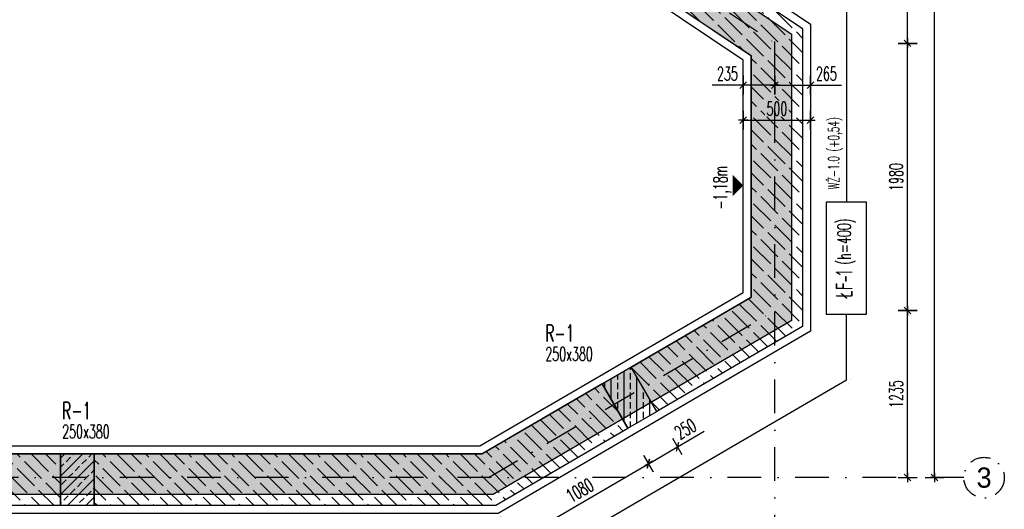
# Model space of a CAD drawing. Header units: centimetres. Extents: x 152786 to 159501, y -6718 to 1403.
# Tile 16 of 89: x 153695 to 154425, y -6206 to -5844. Entities that reach past the tile are written whole.
import ezdxf
from ezdxf.enums import TextEntityAlignment as Align

# ---------------------------------------------------------------- set-up
doc = ezdxf.new("R2010")
doc.units = ezdxf.units.CM
doc.header["$LTSCALE"] = 0.1
doc.linetypes.add('DASHDOT', pattern=[1, 0.5, -0.25, 0, -0.25])
doc.linetypes.add('DASHEDX2', pattern=[38.1, 25.4, -12.7])
doc.layers.get('0').update_dxf_attribs({"color": 45})
for name, color, linetype in [('A_wymiary_zewn', 4, 'Continuous'), ('fundamenty_R&F', 5, 'Continuous'), ('osie_R&F', 6, 'DASHDOT'), ('ozn_graficzne_R&F', 5, 'Continuous'), ('płyty_R&F', 2, 'DASHEDX2'), ('słupy_R&F', 2, 'Continuous'), ('wymiary_R&F', 3, 'Continuous'), ('ściany_murowane_R&F', 13, 'Continuous')]:
    doc.layers.add(name, color=color, linetype=linetype)
doc.styles.add('arial', font='arial.ttf')
doc.styles.add('simplex 0.6', font='simplex.shx', dxfattribs={"width": 0.6})
doc.styles.add('TECH', font='FL Pismo Techniczne.ttf')
doc.dimstyles.new('1_100 ławy', dxfattribs={"dimtxt": 30, "dimasz": 18, "dimexe": 3, "dimexo": 3, "dimgap": -7, "dimtad": 1, "dimdec": 1, "dimrnd": 0.5, "dimzin": 9, "dimdsep": 46, "dimtxsty": 'arial', "dimblk": 'CLOSEDBLANK', "dimcen": 0.09, "dimadec": 0, "dimazin": 0, "dimtfac": 1, "dimtdec": 1, "dimtofl": 0, "dimtmove": 0, "dimatfit": 3, "dimldrblk": 'CLOSEDBLANK', "dimfxl": 1, "dimtvp": 1, "dimtolj": 1, "dimtzin": 0, "dimarcsym": 0})
doc.dimstyles.new('1_50 [mm] żelbet', dxfattribs={"dimtxt": 10, "dimasz": 0.5, "dimexe": 0.18, "dimexo": 0.0625, "dimgap": 3.5, "dimtad": 1, "dimlfac": 10, "dimrnd": 5, "dimdsep": 46, "dimtxsty": 'simplex 0.6', "dimblk1": 'KR', "dimblk2": 'KR', "dimsah": 1, "dimcen": 0.09, "dimse1": 1, "dimse2": 1, "dimclrd": 8, "dimadec": 0, "dimazin": 0, "dimtfac": 1, "dimtofl": 0, "dimtmove": 0, "dimatfit": 3, "dimfxl": 1, "dimtvp": 1, "dimtfill": 1, "dimtfillclr": 256, "dimtolj": 1, "dimtzin": 0, "dimarcsym": 0})

# ---------------------------------------------------------------- blocks, each defined once
blk = doc.blocks.new('KR')
for p, q in [((-7, 0), (7, 0)), ((-4.9, -4.9), (4.9, 4.9)), ((0, -14), (0, 14))]:
    blk.add_line(p, q)
blk = doc.blocks.new('*D326')
at = {"layer": 'Defpoints', "color": 0, "transparency": 16777216}
for p in [(154231.41, -5888.02), (154281.41, -5889.06), (154281.41, -5918.06)]:
    blk.add_point(p, dxfattribs=at)
at = {"layer": 'wymiary_R&F', "color": 8, "lineweight": -2, "transparency": 16777216}
blk.add_line((154231.91, -5918.06), (154280.91, -5918.06), dxfattribs=at)
at = {"layer": 'wymiary_R&F', "color": 8, "linetype": 'ByBlock', "lineweight": -2, "transparency": 16777216, "xscale": 0.5, "yscale": 0.5, "zscale": 0.5, "rotation": 180}
blk.add_blockref('KR', (154231.41, -5918.06), dxfattribs=at)
at = {"layer": 'wymiary_R&F', "color": 8, "linetype": 'ByBlock', "lineweight": -2, "transparency": 16777216, "xscale": 0.5, "yscale": 0.5, "zscale": 0.5}
blk.add_blockref('KR', (154281.41, -5918.06), dxfattribs=at)
at = {"layer": 'wymiary_R&F', "color": 0, "transparency": 16777216, "insert": (154256.41, -5909.56), "char_height": 10, "attachment_point": 5, "style": 'simplex 0.6', "bg_fill": 3, "box_fill_scale": 1.1, "bg_fill_color": 256, "bg_fill_true_color": 13158600, "bg_fill_transparency": 0}
blk.add_mtext('\\A1;500', dxfattribs=at)
blk = doc.blocks.new('*D327')
at = {"layer": 'Defpoints', "color": 0, "transparency": 16777216}
blk.add_point((154254.91, -5861.15), dxfattribs=at)
at = {"layer": 'wymiary_R&F', "color": 8, "lineweight": -2, "transparency": 16777216}
for p, q in [((154231.41, -5892.09), (154208.48, -5892.09)), ((154254.41, -5892.09), (154231.91, -5892.09))]:
    blk.add_line(p, q, dxfattribs=at)
at = {"layer": 'wymiary_R&F', "color": 8, "linetype": 'ByBlock', "lineweight": -2, "transparency": 16777216, "xscale": 0.5, "yscale": 0.5, "zscale": 0.5, "rotation": 180}
blk.add_blockref('KR', (154231.41, -5892.09), dxfattribs=at)
at = {"layer": 'wymiary_R&F', "color": 8, "linetype": 'ByBlock', "lineweight": -2, "transparency": 16777216, "xscale": 0.5, "yscale": 0.5, "zscale": 0.5}
blk.add_blockref('KR', (154254.91, -5892.09), dxfattribs=at)
at = {"layer": 'wymiary_R&F', "color": 0, "transparency": 16777216, "insert": (154219.69, -5883.59), "char_height": 10, "attachment_point": 5, "style": 'simplex 0.6', "bg_fill": 3, "box_fill_scale": 1.1, "bg_fill_color": 256, "bg_fill_true_color": 13158600, "bg_fill_transparency": 0}
blk.add_mtext('\\A1;235', dxfattribs=at)
at = {"layer": 'Defpoints', "color": 0, "transparency": 16777216}
for p in [(154231.41, -5888.02), (154231.41, -5892.09)]:
    blk.add_point(p, dxfattribs=at)
blk = doc.blocks.new('*D328')
at = {"layer": 'Defpoints', "color": 0, "transparency": 16777216}
for p in [(154281.41, -5847.02), (154254.91, -5861.15)]:
    blk.add_point(p, dxfattribs=at)
at = {"layer": 'wymiary_R&F', "color": 8, "lineweight": -2, "transparency": 16777216}
for p, q in [((154255.41, -5892.09), (154280.91, -5892.09)), ((154281.41, -5892.09), (154304.34, -5892.09))]:
    blk.add_line(p, q, dxfattribs=at)
at = {"layer": 'wymiary_R&F', "color": 8, "linetype": 'ByBlock', "lineweight": -2, "transparency": 16777216, "xscale": 0.5, "yscale": 0.5, "zscale": 0.5, "rotation": 180}
blk.add_blockref('KR', (154254.91, -5892.09), dxfattribs=at)
at = {"layer": 'wymiary_R&F', "color": 8, "linetype": 'ByBlock', "lineweight": -2, "transparency": 16777216, "xscale": 0.5, "yscale": 0.5, "zscale": 0.5}
blk.add_blockref('KR', (154281.41, -5892.09), dxfattribs=at)
at = {"layer": 'wymiary_R&F', "color": 0, "transparency": 16777216, "insert": (154293.12, -5883.59), "char_height": 10, "attachment_point": 5, "style": 'simplex 0.6', "bg_fill": 3, "box_fill_scale": 1.1, "bg_fill_color": 256, "bg_fill_true_color": 13158600, "bg_fill_transparency": 0}
blk.add_mtext('\\A1;265', dxfattribs=at)
at = {"layer": 'Defpoints', "color": 0, "transparency": 16777216}
blk.add_point((154281.41, -5892.09), dxfattribs=at)
blk = doc.blocks.new('*D338')
at = {"layer": 'Defpoints', "color": 0, "transparency": 16777216}
for p in [(154135.54, -6128.66), (154161.11, -6172.6), (154042.38, -6182.88)]:
    blk.add_point(p, dxfattribs=at)
at = {"layer": 'wymiary_R&F', "color": 8, "lineweight": -2, "transparency": 16777216}
blk.add_line((154068.39, -6226.57), (154160.68, -6172.85), dxfattribs=at)
at = {"layer": 'wymiary_R&F', "color": 8, "linetype": 'ByBlock', "lineweight": -2, "transparency": 16777216, "xscale": 0.5, "yscale": 0.5, "zscale": 0.5}
for p, rotation in [((154161.11, -6172.6), 30.20094315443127), ((154067.96, -6226.82), 210.2009431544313)]:
    blk.add_blockref('KR', p, dxfattribs=dict(at, rotation=rotation))
at = {"layer": 'wymiary_R&F', "color": 0, "transparency": 16777216, "insert": (154110.26, -6192.36), "char_height": 10, "attachment_point": 5, "rotation": 30.20094, "style": 'simplex 0.6', "bg_fill": 3, "box_fill_scale": 1.1, "bg_fill_color": 256, "bg_fill_true_color": 13158600, "bg_fill_transparency": 0}
blk.add_mtext('\\A1;1080', dxfattribs=at)
blk = doc.blocks.new('*D339')
at = {"layer": 'Defpoints', "color": 0, "transparency": 16777216}
for p in [(154135.54, -6128.66), (154167.45, -6133.8)]:
    blk.add_point(p, dxfattribs=at)
at = {"layer": 'wymiary_R&F', "color": 8, "lineweight": -2, "transparency": 16777216}
for p, q in [((154182.72, -6160.02), (154202.53, -6148.49)), ((154161.54, -6172.35), (154182.28, -6160.28))]:
    blk.add_line(p, q, dxfattribs=at)
at = {"layer": 'wymiary_R&F', "color": 8, "linetype": 'ByBlock', "lineweight": -2, "transparency": 16777216, "xscale": 0.5, "yscale": 0.5, "zscale": 0.5}
for p, rotation in [((154182.72, -6160.02), 30.20094315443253), ((154161.11, -6172.6), 210.2009431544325)]:
    blk.add_blockref('KR', p, dxfattribs=dict(at, rotation=rotation))
at = {"layer": 'wymiary_R&F', "color": 0, "transparency": 16777216, "insert": (154188.56, -6146.79), "char_height": 10, "attachment_point": 5, "rotation": 30.20094, "style": 'simplex 0.6', "bg_fill": 3, "box_fill_scale": 1.1, "bg_fill_color": 256, "bg_fill_true_color": 13158600, "bg_fill_transparency": 0}
blk.add_mtext('\\A1;250', dxfattribs=at)
at = {"layer": 'Defpoints', "color": 0, "transparency": 16777216}
blk.add_point((154182.72, -6160.02), dxfattribs=at)
blk = doc.blocks.new('*D344')
at = {"layer": 'Defpoints', "color": 0, "transparency": 16777216}
for p in [(153446.01, -6203.38), (153725.01, -6203.38), (153725.01, -6238.36)]:
    blk.add_point(p, dxfattribs=at)
at = {"layer": 'wymiary_R&F', "color": 8, "lineweight": -2, "transparency": 16777216}
blk.add_line((153446.51, -6238.36), (153724.51, -6238.36), dxfattribs=at)
at = {"layer": 'wymiary_R&F', "color": 8, "linetype": 'ByBlock', "lineweight": -2, "transparency": 16777216, "xscale": 0.5, "yscale": 0.5, "zscale": 0.5, "rotation": 180}
blk.add_blockref('KR', (153446.01, -6238.36), dxfattribs=at)
at = {"layer": 'wymiary_R&F', "color": 8, "linetype": 'ByBlock', "lineweight": -2, "transparency": 16777216, "xscale": 0.5, "yscale": 0.5, "zscale": 0.5}
blk.add_blockref('KR', (153725.01, -6238.36), dxfattribs=at)
at = {"layer": 'wymiary_R&F', "color": 0, "transparency": 16777216, "insert": (153585.51, -6229.86), "char_height": 10, "attachment_point": 5, "style": 'simplex 0.6', "bg_fill": 3, "box_fill_scale": 1.1, "bg_fill_color": 256, "bg_fill_true_color": 13158600, "bg_fill_transparency": 0}
blk.add_mtext('\\A1;2790', dxfattribs=at)
blk = doc.blocks.new('*D345')
at = {"layer": 'Defpoints', "color": 0, "transparency": 16777216}
for p in [(153725.01, -6203.38), (153750.01, -6203.38)]:
    blk.add_point(p, dxfattribs=at)
at = {"layer": 'wymiary_R&F', "color": 8, "lineweight": -2, "transparency": 16777216}
blk.add_line((153725.51, -6238.36), (153749.51, -6238.36), dxfattribs=at)
at = {"layer": 'wymiary_R&F', "color": 8, "linetype": 'ByBlock', "lineweight": -2, "transparency": 16777216, "xscale": 0.5, "yscale": 0.5, "zscale": 0.5, "rotation": 180}
blk.add_blockref('KR', (153725.01, -6238.36), dxfattribs=at)
at = {"layer": 'wymiary_R&F', "color": 8, "linetype": 'ByBlock', "lineweight": -2, "transparency": 16777216, "xscale": 0.5, "yscale": 0.5, "zscale": 0.5}
blk.add_blockref('KR', (153750.01, -6238.36), dxfattribs=at)
at = {"layer": 'wymiary_R&F', "color": 0, "transparency": 16777216, "insert": (153737.51, -6229.86), "char_height": 10, "attachment_point": 5, "style": 'simplex 0.6', "bg_fill": 3, "box_fill_scale": 1.1, "bg_fill_color": 256, "bg_fill_true_color": 13158600, "bg_fill_transparency": 0}
blk.add_mtext('\\A1;250', dxfattribs=at)
at = {"layer": 'Defpoints', "color": 0, "transparency": 16777216}
blk.add_point((153750.01, -6238.36), dxfattribs=at)
blk = doc.blocks.new('*D346')
at = {"layer": 'Defpoints', "color": 0, "transparency": 16777216}
for p in [(154042.38, -6182.88), (153750.01, -6203.38), (154042.38, -6238.36)]:
    blk.add_point(p, dxfattribs=at)
at = {"layer": 'wymiary_R&F', "color": 8, "lineweight": -2, "transparency": 16777216}
blk.add_line((153750.51, -6238.36), (154041.88, -6238.36), dxfattribs=at)
at = {"layer": 'wymiary_R&F', "color": 8, "linetype": 'ByBlock', "lineweight": -2, "transparency": 16777216, "xscale": 0.5, "yscale": 0.5, "zscale": 0.5, "rotation": 180}
blk.add_blockref('KR', (153750.01, -6238.36), dxfattribs=at)
at = {"layer": 'wymiary_R&F', "color": 8, "linetype": 'ByBlock', "lineweight": -2, "transparency": 16777216, "xscale": 0.5, "yscale": 0.5, "zscale": 0.5}
blk.add_blockref('KR', (154042.38, -6238.36), dxfattribs=at)
at = {"layer": 'wymiary_R&F', "color": 0, "transparency": 16777216, "insert": (153896.2, -6229.86), "char_height": 10, "attachment_point": 5, "style": 'simplex 0.6', "bg_fill": 3, "box_fill_scale": 1.1, "bg_fill_color": 256, "bg_fill_true_color": 13158600, "bg_fill_transparency": 0}
blk.add_mtext('\\A1;2925', dxfattribs=at)
blk = doc.blocks.new('*D354')
at = {"layer": 'Defpoints', "color": 0, "transparency": 16777216}
for p in [(153128.51, -6182.88), (154042.38, -6182.88), (154042.38, -6303.36)]:
    blk.add_point(p, dxfattribs=at)
at = {"layer": 'wymiary_R&F', "color": 8, "lineweight": -2, "transparency": 16777216}
blk.add_line((153129.01, -6303.36), (154041.88, -6303.36), dxfattribs=at)
at = {"layer": 'wymiary_R&F', "color": 8, "linetype": 'ByBlock', "lineweight": -2, "transparency": 16777216, "xscale": 0.5, "yscale": 0.5, "zscale": 0.5, "rotation": 180}
blk.add_blockref('KR', (153128.51, -6303.36), dxfattribs=at)
at = {"layer": 'wymiary_R&F', "color": 8, "linetype": 'ByBlock', "lineweight": -2, "transparency": 16777216, "xscale": 0.5, "yscale": 0.5, "zscale": 0.5}
blk.add_blockref('KR', (154042.38, -6303.36), dxfattribs=at)
at = {"layer": 'wymiary_R&F', "color": 0, "transparency": 16777216, "insert": (153585.45, -6294.86), "char_height": 10, "attachment_point": 5, "style": 'simplex 0.6', "bg_fill": 3, "box_fill_scale": 1.1, "bg_fill_color": 256, "bg_fill_true_color": 13158600, "bg_fill_transparency": 0}
blk.add_mtext('\\A1;9140', dxfattribs=at)
blk = doc.blocks.new('*D355')
at = {"layer": 'Defpoints', "color": 0, "transparency": 16777216}
for p in [(154042.38, -6182.88), (154254.91, -6182.88), (154254.91, -6303.36)]:
    blk.add_point(p, dxfattribs=at)
at = {"layer": 'wymiary_R&F', "color": 8, "lineweight": -2, "transparency": 16777216}
blk.add_line((154042.88, -6303.36), (154254.41, -6303.36), dxfattribs=at)
at = {"layer": 'wymiary_R&F', "color": 8, "linetype": 'ByBlock', "lineweight": -2, "transparency": 16777216, "xscale": 0.5, "yscale": 0.5, "zscale": 0.5, "rotation": 180}
blk.add_blockref('KR', (154042.38, -6303.36), dxfattribs=at)
at = {"layer": 'wymiary_R&F', "color": 8, "linetype": 'ByBlock', "lineweight": -2, "transparency": 16777216, "xscale": 0.5, "yscale": 0.5, "zscale": 0.5}
blk.add_blockref('KR', (154254.91, -6303.36), dxfattribs=at)
at = {"layer": 'wymiary_R&F', "color": 0, "transparency": 16777216, "insert": (154148.65, -6294.86), "char_height": 10, "attachment_point": 5, "style": 'simplex 0.6', "bg_fill": 3, "box_fill_scale": 1.1, "bg_fill_color": 256, "bg_fill_true_color": 13158600, "bg_fill_transparency": 0}
blk.add_mtext('\\A1;2125', dxfattribs=at)
blk = doc.blocks.new('*D356')
at = {"layer": 'Defpoints', "color": 0, "transparency": 16777216}
for p in [(153128.51, -6182.88), (154254.91, -6182.88), (154254.91, -6323.36)]:
    blk.add_point(p, dxfattribs=at)
at = {"layer": 'wymiary_R&F', "color": 8, "lineweight": -2, "transparency": 16777216}
blk.add_line((153129.01, -6323.36), (154254.41, -6323.36), dxfattribs=at)
at = {"layer": 'wymiary_R&F', "color": 8, "linetype": 'ByBlock', "lineweight": -2, "transparency": 16777216, "xscale": 0.5, "yscale": 0.5, "zscale": 0.5, "rotation": 180}
blk.add_blockref('KR', (153128.51, -6323.36), dxfattribs=at)
at = {"layer": 'wymiary_R&F', "color": 8, "linetype": 'ByBlock', "lineweight": -2, "transparency": 16777216, "xscale": 0.5, "yscale": 0.5, "zscale": 0.5}
blk.add_blockref('KR', (154254.91, -6323.36), dxfattribs=at)
at = {"layer": 'wymiary_R&F', "color": 0, "transparency": 16777216, "insert": (153691.71, -6314.86), "char_height": 10, "attachment_point": 5, "style": 'simplex 0.6', "bg_fill": 3, "box_fill_scale": 1.1, "bg_fill_color": 256, "bg_fill_true_color": 13158600, "bg_fill_transparency": 0}
blk.add_mtext('\\A1;11265', dxfattribs=at)
blk = doc.blocks.new('*D357')
at = {"layer": 'Defpoints', "color": 0, "transparency": 16777216}
for p in [(154254.91, -6059.18), (154353.36, -6059.18), (154254.91, -6182.88)]:
    blk.add_point(p, dxfattribs=at)
at = {"layer": 'wymiary_R&F', "color": 8, "lineweight": -2, "transparency": 16777216}
blk.add_line((154353.36, -6182.38), (154353.36, -6059.68), dxfattribs=at)
at = {"layer": 'wymiary_R&F', "color": 8, "linetype": 'ByBlock', "lineweight": -2, "transparency": 16777216, "xscale": 0.5, "yscale": 0.5, "zscale": 0.5}
for p, rotation in [((154353.36, -6059.18), 90), ((154353.36, -6182.88), 270)]:
    blk.add_blockref('KR', p, dxfattribs=dict(at, rotation=rotation))
at = {"layer": 'wymiary_R&F', "color": 0, "transparency": 16777216, "insert": (154344.86, -6121.03), "char_height": 10, "attachment_point": 5, "rotation": 90, "style": 'simplex 0.6', "bg_fill": 3, "box_fill_scale": 1.1, "bg_fill_color": 256, "bg_fill_true_color": 13158600, "bg_fill_transparency": 0}
blk.add_mtext('\\A1;1235', dxfattribs=at)
blk = doc.blocks.new('*D358')
at = {"layer": 'Defpoints', "color": 0, "transparency": 16777216}
for p in [(154254.91, -5861.15), (154353.36, -5861.15), (154254.91, -6059.18)]:
    blk.add_point(p, dxfattribs=at)
at = {"layer": 'wymiary_R&F', "color": 8, "lineweight": -2, "transparency": 16777216}
blk.add_line((154353.36, -6058.68), (154353.36, -5861.65), dxfattribs=at)
at = {"layer": 'wymiary_R&F', "color": 8, "linetype": 'ByBlock', "lineweight": -2, "transparency": 16777216, "xscale": 0.5, "yscale": 0.5, "zscale": 0.5}
for p, rotation in [((154353.36, -5861.15), 90), ((154353.36, -6059.18), 270)]:
    blk.add_blockref('KR', p, dxfattribs=dict(at, rotation=rotation))
at = {"layer": 'wymiary_R&F', "color": 0, "transparency": 16777216, "insert": (154344.86, -5960.17), "char_height": 10, "attachment_point": 5, "rotation": 90, "style": 'simplex 0.6', "bg_fill": 3, "box_fill_scale": 1.1, "bg_fill_color": 256, "bg_fill_true_color": 13158600, "bg_fill_transparency": 0}
blk.add_mtext('\\A1;1980', dxfattribs=at)
blk = doc.blocks.new('*D359')
at = {"layer": 'Defpoints', "color": 0, "transparency": 16777216}
for p in [(154254.91, -5726.88), (154353.36, -5726.88), (154254.91, -5861.15)]:
    blk.add_point(p, dxfattribs=at)
at = {"layer": 'wymiary_R&F', "color": 8, "lineweight": -2, "transparency": 16777216}
blk.add_line((154353.36, -5860.65), (154353.36, -5727.38), dxfattribs=at)
at = {"layer": 'wymiary_R&F', "color": 8, "linetype": 'ByBlock', "lineweight": -2, "transparency": 16777216, "xscale": 0.5, "yscale": 0.5, "zscale": 0.5}
for p, rotation in [((154353.36, -5726.88), 90), ((154353.36, -5861.15), 270)]:
    blk.add_blockref('KR', p, dxfattribs=dict(at, rotation=rotation))
at = {"layer": 'wymiary_R&F', "color": 0, "transparency": 16777216, "insert": (154344.86, -5794.02), "char_height": 10, "attachment_point": 5, "rotation": 90, "style": 'simplex 0.6', "bg_fill": 3, "box_fill_scale": 1.1, "bg_fill_color": 256, "bg_fill_true_color": 13158600, "bg_fill_transparency": 0}
blk.add_mtext('\\A1;1345', dxfattribs=at)
blk = doc.blocks.new('*D361')
at = {"layer": 'Defpoints', "color": 0, "transparency": 16777216}
for p in [(154254.91, -5455.37), (154373.36, -5455.37), (154254.91, -6182.88)]:
    blk.add_point(p, dxfattribs=at)
at = {"layer": 'wymiary_R&F', "color": 8, "lineweight": -2, "transparency": 16777216}
blk.add_line((154373.36, -6182.38), (154373.36, -5455.87), dxfattribs=at)
at = {"layer": 'wymiary_R&F', "color": 8, "linetype": 'ByBlock', "lineweight": -2, "transparency": 16777216, "xscale": 0.5, "yscale": 0.5, "zscale": 0.5}
for p, rotation in [((154373.36, -5455.37), 90), ((154373.36, -6182.88), 270)]:
    blk.add_blockref('KR', p, dxfattribs=dict(at, rotation=rotation))
at = {"layer": 'wymiary_R&F', "color": 0, "transparency": 16777216, "insert": (154364.86, -5819.12), "char_height": 10, "attachment_point": 5, "rotation": 90, "style": 'simplex 0.6', "bg_fill": 3, "box_fill_scale": 1.1, "bg_fill_color": 256, "bg_fill_true_color": 13158600, "bg_fill_transparency": 0}
blk.add_mtext('\\A1;7275', dxfattribs=at)
blk = doc.blocks.new('*D376')
at = {"layer": 'Defpoints', "color": 0, "transparency": 16777216}
for p in [(154307.96, -5811.23), (154307.92, -6110.49), (154307.96, -6110.49)]:
    blk.add_point(p, dxfattribs=at)
at = {"layer": 'wymiary_R&F', "color": 0, "lineweight": -2, "transparency": 16777216}
for p, q in [((154307.96, -5811.23), (154307.96, -5978.81)), ((154310.96, -5811.23), (154310.96, -5811.23)), ((154322.88, -5978.81), (154293.04, -5978.81)), ((154293.04, -6061.74), (154322.88, -6061.74)), ((154307.96, -6110.49), (154307.96, -6061.74)), ((154310.92, -6110.49), (154310.96, -6110.49))]:
    blk.add_line(p, q, dxfattribs=at)
at = {"layer": 'wymiary_R&F', "transparency": 16777216, "insert": (154307.96, -6020.28), "char_height": 12.5, "attachment_point": 5, "rotation": 90, "style": 'simplex 0.6', "bg_fill": 3, "box_fill_scale": 1.1, "bg_fill_color": 256, "bg_fill_true_color": 13158600, "bg_fill_transparency": 0}
blk.add_mtext('\\A1;{\\C5;ŁF-1\\H0.8x;\\C256; (h=400)}', dxfattribs=at)
at = {"layer": 'wymiary_R&F', "color": 0, "lineweight": -2, "transparency": 16777216}
for p, q in [((154293.04, -5978.81), (154293.04, -6061.74)), ((154322.88, -6061.74), (154322.88, -5978.81))]:
    blk.add_line(p, q, dxfattribs=at)
blk = doc.blocks.new('_ClosedBlank')
at = {"color": 0, "linetype": 'ByBlock', "lineweight": -2}
for p, q in [((-1, 0.167), (0, 0)), ((-1, 0.167), (-1, -0.167)), ((0, 0), (-1, -0.167))]:
    blk.add_line(p, q, dxfattribs=at)
blk = doc.blocks.new('_None')
blk = doc.blocks.new('*D377')
at = {"layer": 'Defpoints', "color": 0, "transparency": 16777216}
for p in [(154307.92, -6110.49), (154307.92, -6110.49), (154049.54, -6209.38)]:
    blk.add_point(p, dxfattribs=at)
at = {"layer": 'wymiary_R&F', "color": 0, "lineweight": -2, "transparency": 16777216}
for p, q in [((154080.57, -6242.82), (154307.92, -6110.49)), ((154309.43, -6113.09), (154309.43, -6113.09)), ((154051.04, -6211.97), (154073.44, -6250.44))]:
    blk.add_line(p, q, dxfattribs=at)
at = {"layer": 'wymiary_R&F', "color": 0, "linetype": 'ByBlock', "lineweight": -2, "transparency": 16777216, "xscale": 10, "yscale": 10, "zscale": 10, "rotation": 210.2009431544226}
blk.add_blockref('_ClosedBlank', (154071.93, -6247.85), dxfattribs=at)
blk = doc.blocks.new('osie_konstr_Tokarnia')
at = {"layer": 'osie_R&F', "ltscale": 500}
for points in [[(158811.07, -7128.44), (158811.07, -6112.56)], [(158610.88, -6519.72), (158811.07, -6654)], [(158598.54, -6975.72), (158812.67, -6851.09)], [(158951.26, -6975.72), (157518.66, -6975.72)]]:
    blk.add_lwpolyline(points, dxfattribs=at)
at = {"layer": 'osie_R&F', "ltscale": 300}
blk.add_circle((158966.26, -6975.72), 15, dxfattribs=at)
at = {"layer": 'osie_R&F', "color": 3, "ltscale": 75, "style": 'TECH'}
blk.add_text('3', height=15, dxfattribs=at).set_placement((158966.26, -6975.72), align=Align.MIDDLE_CENTER)

msp = doc.modelspace()

# ---------------------------------------------------------------- hatches: boundary and pattern name
at = {"layer": 'słupy_R&F'}
h = msp.add_hatch(dxfattribs=at)
h.set_pattern_fill('ANSI33', color=4, scale=1.5, angle=45)
h.paths.add_polyline_path([(154145.8475, -6146.3796), (154167.4542, -6133.8037), (154148.3389, -6100.9616), (154126.7322, -6113.5374)])
h = msp.add_hatch(dxfattribs=at)
h.set_pattern_fill('ANSI33', color=4, scale=1.5)
h.paths.add_polyline_path([(153725.0121, -6203.3791), (153750.0121, -6203.3791), (153750.0121, -6165.3791), (153725.0121, -6165.3791)])
at = {"layer": 'ściany_murowane_R&F'}
h = msp.add_hatch(dxfattribs=at)
h.set_pattern_fill('ACAD_ISO02W100', color=4, scale=1.5, angle=135)
h.paths.add_polyline_path([(154148.3389, -6100.9616), (154237.4084, -6049.1199), (154237.4084, -5870.4889), (154153.7825, -5814.3971), (154174.9501, -5782.8387), (154275.4084, -5850.2208), (154275.4084, -6070.9705), (154167.4542, -6133.8037)])
h = msp.add_hatch(dxfattribs=at)
h.set_pattern_fill('ACAD_ISO02W100', color=4, scale=1.5, angle=135)
h.paths.add_polyline_path([(153750.0121, -6165.3791), (153750.0121, -6203.3791), (154047.9162, -6203.3791), (154145.8475, -6146.3796), (154126.7322, -6113.5374), (154037.6627, -6165.3791)])
h = msp.add_hatch(dxfattribs=at)
h.set_pattern_fill('ACAD_ISO02W100', color=4, scale=1.5, angle=135)
h.paths.add_polyline_path([(153446.0121, -6203.3791), (153725.0121, -6203.3791), (153725.0121, -6165.3791), (153446.0121, -6165.3791)])

# ---------------------------------------------------------------- linework, layer by layer
at = {"layer": 'fundamenty_R&F'}
for points in [[(153738.5341, -5700.3791), (153738.5341, -5428.8661), (154037.0121, -5428.8661), (154037.0121, -5700.3791), (154062.7843, -5700.3791), (154281.4084, -5847.0206), (154281.4084, -6074.4206), (154049.5352, -6209.3791), (153102.0121, -6209.3791), (153102.0121, -5700.3791)], [(154047.5686, -5750.3791), (153152.0121, -5750.3791), (153152.0121, -6159.3791), (154036.0437, -6159.3791), (154231.4084, -6045.6698), (154231.4084, -5873.6892)]]:
    msp.add_lwpolyline(points, close=True, dxfattribs=at)
at = {"layer": 'ozn_graficzne_R&F', "color": 7}
msp.add_lwpolyline([(154231.4084, -5966.4772, 0, 15.552, 0), (154223.6324, -5966.4771, 15.552, 15.552, 0)], format="xyseb", dxfattribs=at)
at = {"layer": 'płyty_R&F', "ltscale": 5, "const_width": 1}
for points in [[(153116.0121, -5714.3791), (153755.0341, -5714.3791), (153755.0341, -5445.3661), (154023.0121, -5445.3661), (154023.0121, -5714.3791), (154058.5239, -5714.3791), (154267.4084, -5854.4878), (154267.4084, -6066.3704), (154045.7576, -6195.3791), (153116.0121, -6195.3791), (153116.0121, -5714.3791)], [(153146.0121, -6165.3791), (154037.6627, -6165.3791), (154237.4084, -6049.1199), (154237.4084, -5870.4889), (154049.3944, -5744.3791), (153146.0121, -5744.3791), (153146.0121, -6165.3791)]]:
    msp.add_lwpolyline(points, dxfattribs=at)
at = {"layer": 'słupy_R&F'}
for points in [[(154145.8475, -6146.3796), (154167.4542, -6133.8037), (154148.3389, -6100.9616), (154126.7322, -6113.5374)], [(153725.0121, -6203.3791), (153750.0121, -6203.3791), (153750.0121, -6165.3791), (153725.0121, -6165.3791)]]:
    msp.add_lwpolyline(points, close=True, dxfattribs=at)
at = {"layer": 'ściany_murowane_R&F'}
for points in [[(154148.3389, -6100.9616), (154237.4084, -6049.1199), (154237.4084, -5870.4889), (154153.7825, -5814.3971), (154174.9501, -5782.8387), (154275.4084, -5850.2208), (154275.4084, -6070.9705), (154167.4542, -6133.8037), (154148.3389, -6100.9616)], [(153750.0121, -6165.3791), (153750.0121, -6203.3791), (154047.9162, -6203.3791), (154145.8475, -6146.3796), (154126.7322, -6113.5374), (154037.6627, -6165.3791), (153750.0121, -6165.3791)]]:
    msp.add_lwpolyline(points, dxfattribs=at)
msp.add_lwpolyline([(153446.0121, -6203.3791), (153725.0121, -6203.3791), (153725.0121, -6165.3791), (153446.0121, -6165.3791)], close=True, dxfattribs=at)

# ---------------------------------------------------------------- texts
at = {"layer": 'A_wymiary_zewn', "char_height": 10.5, "width": 40.609449, "attachment_point": 1, "style": 'simplex 0.6'}
for insert in [(154084.6224, -6069.6226), (153726.2252, -6127.1289)]:
    msp.add_mtext('\\pxsm0.8;{\\H1.19048x;\\C2;R-1\\P\\H0.8x;\\C3;250x380}', dxfattribs=dict(at, insert=insert))
at = {"layer": 'wymiary_R&F', "color": 2, "style": 'simplex 0.6', "width": 0.6}
msp.add_text('-1,18m', height=10, rotation=90, dxfattribs=at).set_placement((154219.4816, -5984.2804))

# ---------------------------------------------------------------- next in the draw order: dimensions: what is measured, and where the dimension line sits
at = {"layer": 'wymiary_R&F'}
dim = msp.add_linear_dim(base=(154281.4084, -5918.0633), p1=(154231.4084, -5888.0158), p2=(154281.4084, -5889.0568), dimstyle='1_50 [mm] żelbet', override={"dimtxsty": 'simplex 0.6'}, dxfattribs=at)
dim.commit()
dim.dimension.update_dxf_attribs({"geometry": '*D326', "text_midpoint": (154256.4084, -5909.5633)})
at = {"layer": 'wymiary_R&F', "color": 8}
dim = msp.add_aligned_dim(p1=(154042.3847, -6182.8791), p2=(154135.5353, -6128.6621), distance=-50.8386, dimstyle='1_50 [mm] żelbet', override={"dimtxsty": 'simplex 0.6'}, dxfattribs=at)
dim.commit()
dim.dimension.update_dxf_attribs({"geometry": '*D338', "text_midpoint": (154110.2578, -6192.3624)})
dim = msp.add_linear_dim(base=(153725.0121, -6238.3567), p1=(153446.0121, -6203.3791), p2=(153725.0121, -6203.3791), dimstyle='1_50 [mm] żelbet', override={"dimtxsty": 'simplex 0.6'}, dxfattribs=at)
dim.commit()
dim.dimension.update_dxf_attribs({"geometry": '*D344', "text_midpoint": (153585.5121, -6229.8567)})

# ---------------------------------------------------------------- next in the draw order: dimensions: what is measured, and where the dimension line sits
at = {"layer": 'wymiary_R&F'}
dim = msp.add_linear_dim(base=(154231.4084, -5892.0852), p1=(154254.9084, -5861.1549), p2=(154231.4084, -5888.0158), dimstyle='1_50 [mm] żelbet', override={"dimtxsty": 'simplex 0.6'}, dxfattribs=at)
dim.commit()
dim.dimension.update_dxf_attribs({"geometry": '*D327', "text_midpoint": (154219.6941, -5892.0852), "dimtype": 160})
at = {"layer": 'wymiary_R&F', "color": 8}
dim = msp.add_linear_dim(base=(154182.7156, -6160.0244), p1=(154135.5353, -6128.6621), p2=(154167.4542, -6133.8037), angle=210.2009432, dimstyle='1_50 [mm] żelbet', override={"dimtxsty": 'simplex 0.6'}, dxfattribs=at)
dim.commit()
dim.dimension.update_dxf_attribs({"geometry": '*D339', "text_midpoint": (154192.8398, -6154.1317), "dimtype": 160})
dim = msp.add_linear_dim(base=(153750.0121, -6238.3567), p1=(153725.0121, -6203.3791), p2=(153750.0121, -6203.3791), dimstyle='1_50 [mm] żelbet', override={"dimtxsty": 'simplex 0.6'}, dxfattribs=at)
dim.commit()
dim.dimension.update_dxf_attribs({"geometry": '*D345', "text_midpoint": (153737.5121, -6229.8567)})

# ---------------------------------------------------------------- next in the draw order: dimensions: what is measured, and where the dimension line sits
at = {"layer": 'wymiary_R&F'}
dim = msp.add_linear_dim(base=(154281.4084, -5892.0852), p1=(154254.9084, -5861.1549), p2=(154281.4084, -5847.0206), dimstyle='1_50 [mm] żelbet', override={"dimtxsty": 'simplex 0.6'}, dxfattribs=at)
dim.commit()
dim.dimension.update_dxf_attribs({"geometry": '*D328', "text_midpoint": (154293.1227, -5892.0852), "dimtype": 160})
at = {"layer": 'wymiary_R&F', "color": 8}
dim = msp.add_linear_dim(base=(154042.3847, -6238.3567), p1=(153750.0121, -6203.3791), p2=(154042.3847, -6182.8791), dimstyle='1_50 [mm] żelbet', override={"dimtxsty": 'simplex 0.6'}, dxfattribs=at)
dim.commit()
dim.dimension.update_dxf_attribs({"geometry": '*D346', "text_midpoint": (153896.1984, -6229.8567)})

# ---------------------------------------------------------------- next in the draw order: dimensions: what is measured, and where the dimension line sits
at = {"layer": 'wymiary_R&F'}
dim = msp.add_linear_dim(base=(154042.3847, -6303.3567), p1=(153128.5121, -6182.8791), p2=(154042.3847, -6182.8791), dimstyle='1_50 [mm] żelbet', override={"dimtxsty": 'simplex 0.6'}, dxfattribs=at)
dim.commit()
dim.dimension.update_dxf_attribs({"geometry": '*D354', "text_midpoint": (153585.4484, -6294.8567)})

# ---------------------------------------------------------------- next in the draw order: dimensions: what is measured, and where the dimension line sits
dim = msp.add_linear_dim(base=(154254.9084, -6303.3567), p1=(154042.3847, -6182.8791), p2=(154254.9084, -6182.8791), dimstyle='1_50 [mm] żelbet', override={"dimtxsty": 'simplex 0.6'}, dxfattribs=at)
dim.commit()
dim.dimension.update_dxf_attribs({"geometry": '*D355', "text_midpoint": (154148.6466, -6294.8567)})

# ---------------------------------------------------------------- next in the draw order: dimensions: what is measured, and where the dimension line sits
dim = msp.add_linear_dim(base=(154254.9084, -6323.3567), p1=(153128.5121, -6182.8791), p2=(154254.9084, -6182.8791), dimstyle='1_50 [mm] żelbet', override={"dimtxsty": 'simplex 0.6'}, dxfattribs=at)
dim.commit()
dim.dimension.update_dxf_attribs({"geometry": '*D356', "text_midpoint": (153691.7103, -6314.8567)})

# ---------------------------------------------------------------- next in the draw order: dimensions: what is measured, and where the dimension line sits
dim = msp.add_linear_dim(base=(154353.3589, -6059.1827), p1=(154254.9084, -6182.8791), p2=(154254.9084, -6059.1827), angle=90, dimstyle='1_50 [mm] żelbet', override={"dimtxsty": 'simplex 0.6'}, dxfattribs=at)
dim.commit()
dim.dimension.update_dxf_attribs({"geometry": '*D357', "text_midpoint": (154344.8589, -6121.0309)})

# ---------------------------------------------------------------- next in the draw order: dimensions: what is measured, and where the dimension line sits
dim = msp.add_linear_dim(base=(154353.3589, -5861.1549), p1=(154254.9084, -6059.1827), p2=(154254.9084, -5861.1549), angle=90, dimstyle='1_50 [mm] żelbet', override={"dimtxsty": 'simplex 0.6'}, dxfattribs=at)
dim.commit()
dim.dimension.update_dxf_attribs({"geometry": '*D358', "text_midpoint": (154344.8589, -5960.1688)})

# ---------------------------------------------------------------- next in the draw order: dimensions: what is measured, and where the dimension line sits
dim = msp.add_linear_dim(base=(154353.3589, -5726.8791), p1=(154254.9084, -5861.1549), p2=(154254.9084, -5726.8791), angle=90, dimstyle='1_50 [mm] żelbet', override={"dimtxsty": 'simplex 0.6'}, dxfattribs=at)
dim.commit()
dim.dimension.update_dxf_attribs({"geometry": '*D359', "text_midpoint": (154344.8589, -5794.017)})

# ---------------------------------------------------------------- next in the draw order: dimensions: what is measured, and where the dimension line sits
dim = msp.add_linear_dim(base=(154373.3589, -5455.3661), p1=(154254.9084, -6182.8791), p2=(154254.9084, -5455.3661), angle=90, dimstyle='1_50 [mm] żelbet', override={"dimtxsty": 'simplex 0.6'}, dxfattribs=at)
dim.commit()
dim.dimension.update_dxf_attribs({"geometry": '*D361', "text_midpoint": (154364.8589, -5819.1226)})

# ---------------------------------------------------------------- next in the draw order: hatches: boundary and pattern name
at = {"layer": 'A_wymiary_zewn', "transparency": 33554457}
h = msp.add_hatch(color=256, dxfattribs=at)
h.dxf.hatch_style = 1
h.paths.add_polyline_path([(153116.0121, -6195.3791), (154045.7576, -6195.3791), (154267.4084, -6066.3704), (154267.4084, -5854.4878), (154058.5239, -5714.3791), (154023.0121, -5714.3791), (154023.0121, -5445.3661), (153755.0341, -5445.3661), (153755.0341, -5714.3791), (153116.0121, -5714.3791)])
h.paths.add_polyline_path([(153146.0121, -6165.3791), (153146.0121, -5744.3791), (154049.3944, -5744.3791), (154237.4084, -5870.4889), (154237.4084, -6049.1199), (154037.6627, -6165.3791)], flags=16)
h.paths.add_polyline_path([(153780.0341, -5470.3661), (153998.0121, -5470.3661), (153998.0121, -5706.3791), (153780.0341, -5706.3791)], flags=16)

# ---------------------------------------------------------------- next in the draw order: texts
at = {"layer": 'wymiary_R&F', "color": 6, "style": 'simplex 0.6', "width": 0.6}
msp.add_text('WŻ-1.0 (+0,54)', height=8, rotation=90, dxfattribs=at).set_placement((154302.5037, -5969.3432))

# ---------------------------------------------------------------- next in the draw order: dimensions: what is measured, and where the dimension line sits
at = {"layer": 'wymiary_R&F'}
dim = msp.add_linear_dim(base=(154307.9603, -6110.4946), p1=(154307.9603, -5811.2327), p2=(154307.9161, -6110.4946), angle=270, text='{\\C5;ŁF-1\\H0.8x;\\C256; (h=400)}', dimstyle='1_100 ławy', override={"dimtxt": 12.5, "dimasz": 10, "dimtad": 0, "dimtxsty": 'simplex 0.6', "dimblk1": 'None', "dimblk2": 'None', "dimsah": 1, "dimclrt": 256, "dimtmove": 2, "dimldrblk": 'ClosedBlank', "dimtfill": 1, "dimtfillclr": 7}, dxfattribs=at)
dim.commit()
dim.dimension.update_dxf_attribs({"geometry": '*D376', "text_midpoint": (154307.9603, -6020.2762), "dimtype": 160})

# ---------------------------------------------------------------- next in the draw order: block references
at = {"layer": 'osie_R&F', "color": 4}
msp.add_blockref('osie_konstr_Tokarnia', (-4556.1587, 792.841), dxfattribs=at)

# ---------------------------------------------------------------- next in the draw order: dimensions: what is measured, and where the dimension line sits
at = {"layer": 'wymiary_R&F'}
dim = msp.add_linear_dim(base=(154307.9161, -6110.4946), p1=(154049.5352, -6209.3791), p2=(154307.9161, -6110.4946), angle=210.2009432, text=' ', dimstyle='1_100 ławy', override={"dimtxt": 12.5, "dimasz": 10, "dimtad": 0, "dimtxsty": 'simplex 0.6', "dimblk1": 'ClosedBlank', "dimblk2": 'None', "dimsah": 1, "dimclrt": 256, "dimtmove": 2, "dimldrblk": 'ClosedBlank', "dimtfill": 1, "dimtfillclr": 7}, dxfattribs=at)
dim.commit()
dim.dimension.update_dxf_attribs({"geometry": '*D377', "text_midpoint": (154329.4139, -6092.1968), "dimtype": 160})

doc.saveas('drawing.dxf')
